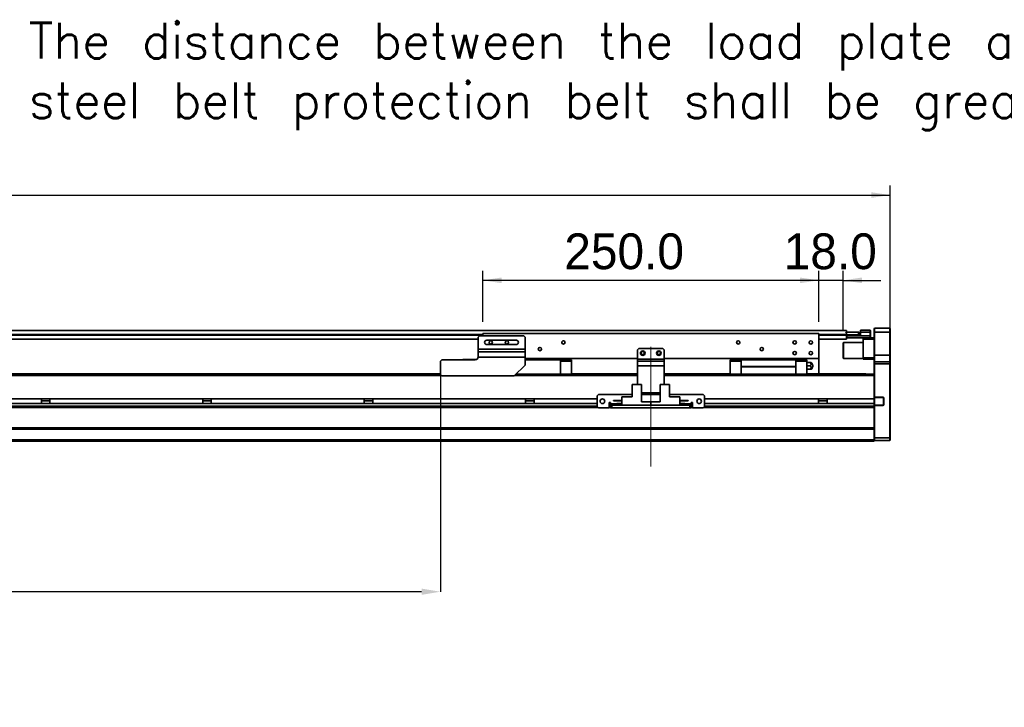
# Model space of a CAD drawing. Header units: millimetres. Extents: x 35 to 2905, y 35 to 2044.
# Tile 7 of 10: x 1533 to 2265, y 851 to 1363. Entities that reach past the tile are written whole.
import ezdxf

# ---------------------------------------------------------------- set-up
doc = ezdxf.new("R2010")
doc.units = ezdxf.units.MM
doc.header["$LTSCALE"] = 7
doc.header["$PDSIZE"] = -1
doc.linetypes.add('CENTERX2', pattern=[20.32, 12.7, -2.54, 2.54, -2.54])
doc.layers.add('黑色实线', color=7, linetype='Continuous')
doc.styles.add('SLDTEXTSTYLE8', font='txt')
doc.styles.add('SLDTEXTSTYLE9', font='txt', dxfattribs={"bigfont": 'bigfont'})
doc.dimstyles.new('SLDDIMSTYLE0', dxfattribs={"dimtxt": 26.6, "dimasz": 14, "dimexe": 0, "dimexo": 0.0625, "dimgap": 6.65, "dimtad": 2, "dimdec": 1, "dimrnd": 1e-09, "dimzin": 4, "dimdsep": 46, "dimtxsty": 'SLDTEXTSTYLE8', "dimsah": 1, "dimcen": 0.09, "dimadec": 0, "dimazin": 1, "dimtfac": 1, "dimtdec": 1, "dimtmove": 0, "dimatfit": 0, "dimfxl": 0, "dimfrac": 2, "dimtolj": 1, "dimtzin": 12, "dimarcsym": 0})
doc.dimstyles.new('SLDDIMSTYLE3', dxfattribs={"dimtxt": 26.6, "dimasz": 14, "dimexe": 0, "dimexo": 0.0625, "dimgap": 6.65, "dimtad": 2, "dimdec": 1, "dimrnd": 1e-09, "dimzin": 4, "dimdsep": 46, "dimtxsty": 'SLDTEXTSTYLE8', "dimsah": 1, "dimcen": 0.09, "dimadec": 0, "dimazin": 1, "dimtfac": 1, "dimtdec": 1, "dimtofl": 0, "dimtmove": 0, "dimatfit": 3, "dimfxl": 0, "dimfrac": 2, "dimtolj": 1, "dimtzin": 12, "dimarcsym": 0})

# ---------------------------------------------------------------- blocks, each defined once
blk = doc.blocks.new('SW_NOTE_4')
at = {"layer": '黑色实线', "color": 0, "insert": (-868.82, 81.03), "char_height": 26.6, "attachment_point": 1, "style": 'SLDTEXTSTYLE9'}
blk.add_mtext('The distance between the load plate and the \\Psteel belt protection belt shall be greater than 4mm', dxfattribs=at)
blk = doc.blocks.new('_D_21')
at = {"layer": '黑色实线'}
for p, q in [((204.03, 1115.83), (204.03, 1239.54)), ((2180.03, 1115.83), (2180.03, 1239.54)), ((204.03, 1232.54), (2180.03, 1232.54))]:
    blk.add_line(p, q, dxfattribs=at)
for points in [[(204.03, 1232.54), (218.03, 1230.44), (218.03, 1234.64)], [(2180.03, 1232.54), (2166.03, 1234.64), (2166.03, 1230.44)]]:
    blk.add_solid(points, dxfattribs=at)
at = {"layer": '黑色实线', "insert": (1137.63, 1267.44), "char_height": 26.6, "attachment_point": 1, "style": 'SLDTEXTSTYLE8'}
blk.add_mtext('1976.0', dxfattribs=at)
blk = doc.blocks.new('_D_24')
at = {"layer": '黑色实线'}
for p, q in [((1877.03, 1138.33), (1877.03, 1176.1)), ((2127.03, 1138.33), (2127.03, 1176.1)), ((2127.03, 1169.1), (1877.03, 1169.1))]:
    blk.add_line(p, q, dxfattribs=at)
for points in [[(1877.03, 1169.1), (1891.03, 1167), (1891.03, 1171.2)], [(2127.03, 1169.1), (2113.03, 1171.2), (2113.03, 1167)]]:
    blk.add_solid(points, dxfattribs=at)
at = {"layer": '黑色实线', "insert": (1937.7, 1204.01), "char_height": 26.6, "attachment_point": 1, "style": 'SLDTEXTSTYLE8'}
blk.add_mtext('250.0', dxfattribs=at)
blk = doc.blocks.new('_D_25')
at = {"layer": '黑色实线'}
for p, q in [((2127.03, 1138.33), (2127.03, 1176.1)), ((2145.03, 1131.53), (2145.03, 1176.1)), ((2127.03, 1169.1), (2099.03, 1169.1)), ((2145.03, 1169.1), (2127.03, 1169.1)), ((2145.03, 1169.1), (2173.03, 1169.1))]:
    blk.add_line(p, q, dxfattribs=at)
for points in [[(2127.03, 1169.1), (2113.03, 1171.2), (2113.03, 1167)], [(2145.03, 1169.1), (2159.03, 1167), (2159.03, 1171.2)]]:
    blk.add_solid(points, dxfattribs=at)
at = {"layer": '黑色实线', "insert": (2100.88, 1204.01), "char_height": 26.6, "attachment_point": 1, "style": 'SLDTEXTSTYLE8'}
blk.add_mtext('18.0', dxfattribs=at)
blk = doc.blocks.new('_D_26')
at = {"layer": 'Defpoints', "color": 0}
for p in [(505.53, 1102.44), (1845.53, 1098.94), (505.53, 937.44)]:
    blk.add_point(p, dxfattribs=at)
at = {"layer": '黑色实线', "color": 0, "lineweight": -2}
for p, q in [((505.53, 1102.38), (505.53, 937.44)), ((1845.53, 1098.88), (1845.53, 937.44)), ((1831.53, 937.44), (519.53, 937.44))]:
    blk.add_line(p, q, dxfattribs=at)
at = {"layer": '黑色实线', "color": 0}
for points in [[(519.53, 939.78), (519.53, 935.11), (505.53, 937.44)], [(1831.53, 939.78), (1831.53, 935.11), (1845.53, 937.44)]]:
    blk.add_solid(points, dxfattribs=at)
at = {"layer": '黑色实线', "color": 0, "insert": (1189.61, 930.79), "char_height": 26.6, "attachment_point": 2, "style": 'SLDTEXTSTYLE8'}
blk.add_mtext('\\A1;Stroke T=1340.0', dxfattribs=at)

msp = doc.modelspace()

# ---------------------------------------------------------------- linework, layer by layer
at = {"color": 7, "linetype": 'Continuous', "lineweight": 35}
for p, q in [((2147.53, 1131.79), (236.53, 1131.79)), ((1874.53, 1127.94), (1873.53, 1126.94)), ((1874.53, 1127.94), (1907.53, 1127.94)), ((2127.03, 1129.44), (1877.03, 1129.44)), ((1877.03, 1129.44), (1877.03, 1127.94)), ((1908.53, 1126.94), (1907.53, 1127.94)), ((2127.03, 1129.44), (2127.03, 1110.94)), ((2147.07, 1130.64), (2147.08, 1130.64)), ((2147.08, 1130.41), (2147.08, 1130.64)), ((2147.08, 1130.64), (2147.58, 1130.64)), ((2147.53, 1131.79), (2147.53, 1130.64)), ((2147.53, 1129.15), (2147.53, 1128.79)), ((2147.53, 1128.79), (2147.53, 1128.29)), ((2147.58, 1128.64), (2147.53, 1128.64)), ((2147.53, 1128.14), (2147.83, 1128.44)), ((2147.53, 1128.44), (2147.83, 1128.44)), ((2147.53, 1128.29), (2147.53, 1125.29)), ((2147.53, 1128.14), (2147.83, 1128.14)), ((2147.53, 1127.94), (2147.83, 1127.94)), ((2147.58, 1130.64), (2147.58, 1128.64)), ((2147.58, 1130.64), (2156.58, 1130.64)), ((2147.58, 1128.64), (2156.58, 1128.64)), ((2147.83, 1128.14), (2147.83, 1128.44)), ((2147.83, 1128.44), (2158.03, 1128.44)), ((2147.83, 1128.14), (2147.83, 1127.94)), ((2158.03, 1128.14), (2147.83, 1128.14)), ((2147.83, 1127.94), (2147.83, 1126.44)), ((2147.83, 1127.94), (2165.23, 1127.94)), ((2156.58, 1128.64), (2156.58, 1130.64)), ((2156.58, 1130.64), (2157.08, 1130.64)), ((2157.08, 1128.64), (2156.58, 1128.64)), ((2157.08, 1130.64), (2157.08, 1128.64)), ((2157.08, 1128.64), (2157.53, 1128.64)), ((2157.53, 1128.44), (2157.53, 1128.64)), ((2158.03, 1131.94), (2165.23, 1131.94)), ((2158.03, 1130.44), (2158.03, 1131.94)), ((2165.23, 1130.44), (2158.03, 1130.44)), ((2158.03, 1128.14), (2158.03, 1130.44)), ((2165.23, 1130.44), (2165.23, 1131.94)), ((2165.53, 1131.64), (2165.23, 1131.94)), ((2165.53, 1130.44), (2165.23, 1130.44)), ((2165.23, 1127.94), (2165.23, 1130.44)), ((2165.23, 1126.44), (2165.23, 1127.94)), ((2165.23, 1127.94), (2165.53, 1127.94)), ((2165.53, 1131.64), (2165.53, 1130.44)), ((2165.53, 1130.44), (2165.53, 1127.94)), ((2165.53, 1127.94), (2165.53, 1126.74)), ((2168.33, 1133.44), (2168.03, 1133.14)), ((2168.03, 1130.44), (2168.03, 1133.14)), ((2168.33, 1130.44), (2168.03, 1130.44)), ((2168.03, 1113.44), (2168.03, 1130.44)), ((2168.33, 1133.44), (2168.33, 1130.44)), ((2168.33, 1133.44), (2179.73, 1133.44)), ((2168.33, 1130.44), (2168.33, 1113.44)), ((2179.73, 1130.44), (2168.33, 1130.44)), ((2179.73, 1130.44), (2179.73, 1133.44)), ((2179.73, 1133.44), (2180.03, 1133.14)), ((2179.73, 1113.44), (2179.73, 1130.44)), ((2179.73, 1130.44), (2180.03, 1130.44)), ((2180.03, 1133.14), (2180.03, 1130.44)), ((2180.03, 1130.44), (2180.03, 1113.44)), ((1873.53, 1125.29), (512.53, 1125.29)), ((1873.53, 1126.94), (1873.53, 1117.94)), ((1902.03, 1124.54), (1880.03, 1124.54)), ((1880.03, 1121.34), (1902.03, 1121.34)), ((1908.53, 1126.94), (1908.53, 1117.94)), ((2147.53, 1125.29), (2127.03, 1125.29)), ((2145.33, 1122.94), (2145.03, 1122.64)), ((2145.03, 1111.24), (2145.03, 1122.64)), ((2160.03, 1122.94), (2145.33, 1122.94)), ((2145.33, 1122.94), (2145.33, 1110.94)), ((2147.53, 1126.74), (2147.83, 1126.44)), ((2165.23, 1126.44), (2147.83, 1126.44)), ((2160.03, 1125.44), (2160.03, 1126.44)), ((2168.03, 1125.44), (2160.03, 1125.44)), ((2160.03, 1111.44), (2160.03, 1125.44)), ((2165.23, 1126.44), (2165.53, 1126.74)), ((2165.23, 1126.44), (2168.03, 1126.44)), ((1873.53, 1117.94), (1908.53, 1117.94)), ((1873.53, 1115.95), (1873.53, 1117.94)), ((1873.53, 1115.95), (1908.53, 1115.95)), ((1873.53, 1111.96), (1873.53, 1115.95)), ((1908.53, 1117.94), (1908.53, 1115.95)), ((1908.53, 1115.95), (1908.53, 1111.96)), ((1993.03, 1118.44), (1992.03, 1117.44)), ((1992.03, 1117.44), (1992.03, 1110.44)), ((2011.03, 1118.44), (1993.03, 1118.44)), ((2012.03, 1117.44), (2011.03, 1118.44)), ((2012.03, 1117.44), (2012.03, 1110.44)), ((2168.33, 1113.44), (2168.03, 1113.44)), ((2168.03, 1108.14), (2168.03, 1113.44)), ((2168.33, 1113.44), (2168.33, 1108.44)), ((2168.33, 1113.44), (2179.73, 1113.44)), ((2179.73, 1108.44), (2179.73, 1113.44)), ((2180.03, 1113.44), (2179.73, 1113.44)), ((2180.03, 1113.44), (2180.03, 1108.14)), ((1846.53, 1109.94), (1845.53, 1108.94)), ((1845.53, 1098.94), (1845.53, 1108.94)), ((1846.53, 1109.94), (1871.53, 1109.94)), ((1862.33, 1110.14), (1862.13, 1109.94)), ((1862.33, 1110.14), (1862.33, 1109.94)), ((1862.33, 1110.14), (1872.4, 1110.14)), ((1908.53, 1111.96), (1873.53, 1111.96)), ((1873.53, 1111.96), (1873.53, 1111.94)), ((1900.53, 1097.94), (1908.53, 1105.94)), ((1908.53, 1111.96), (1908.53, 1105.94)), ((1992.03, 1110.94), (1908.53, 1110.94)), ((1908.53, 1109.94), (1934.78, 1109.94)), ((1934.78, 1109.94), (1934.78, 1110.94)), ((1934.78, 1109.94), (1934.78, 1099.38)), ((1943.03, 1109.84), (1934.78, 1109.84)), ((1934.78, 1108.89), (1943.03, 1108.89)), ((1943.03, 1108.89), (1943.03, 1109.84)), ((1943.03, 1108.89), (1943.03, 1099.38)), ((1992.03, 1110.44), (2012.03, 1110.44)), ((1992.03, 1108.94), (1992.03, 1110.44)), ((1992.03, 1105.44), (1992.03, 1108.94)), ((1992.03, 1108.94), (2012.03, 1108.94)), ((2127.03, 1110.94), (2012.03, 1110.94)), ((2012.03, 1110.44), (2012.03, 1108.94)), ((2012.03, 1108.94), (2012.03, 1105.44)), ((2061.03, 1109.84), (2061.03, 1108.89)), ((2069.28, 1109.84), (2061.03, 1109.84)), ((2069.28, 1108.89), (2061.03, 1108.89)), ((2061.03, 1108.89), (2061.03, 1099.38)), ((2069.28, 1110.94), (2069.28, 1109.94)), ((2109.78, 1109.94), (2069.28, 1109.94)), ((2069.28, 1109.94), (2069.28, 1104.94)), ((2109.78, 1109.94), (2109.78, 1110.94)), ((2109.78, 1109.94), (2109.78, 1104.94)), ((2118.03, 1109.84), (2109.78, 1109.84)), ((2118.03, 1108.89), (2109.78, 1108.89)), ((2118.03, 1108.89), (2118.03, 1109.84)), ((2118.03, 1099.38), (2118.03, 1108.89)), ((2118.03, 1107.94), (2120.35, 1107.94)), ((2127.03, 1110.94), (2127.03, 1099.44)), ((2145.03, 1111.24), (2145.33, 1110.94)), ((2145.33, 1110.94), (2160.03, 1110.94)), ((2160.03, 1111.44), (2168.03, 1111.44)), ((2160.03, 1110.44), (2160.03, 1111.44)), ((2168.03, 1110.44), (2160.03, 1110.44)), ((2168.33, 1108.44), (2168.03, 1108.14)), ((2168.03, 1106.94), (2168.03, 1108.14)), ((2168.33, 1106.94), (2168.03, 1106.94)), ((2168.03, 1099.1), (2168.03, 1106.94)), ((2168.33, 1108.44), (2168.33, 1106.94)), ((2168.33, 1108.44), (2179.73, 1108.44)), ((2168.33, 1106.94), (2168.33, 1082.29)), ((2179.73, 1106.94), (2168.33, 1106.94)), ((2179.73, 1106.94), (2179.73, 1108.44)), ((2180.03, 1108.14), (2179.73, 1108.44)), ((2180.03, 1106.94), (2179.73, 1106.94)), ((2179.73, 1051.94), (2179.73, 1106.94)), ((2180.03, 1108.14), (2180.03, 1106.94)), ((2180.03, 1106.94), (2180.03, 1052.07)), ((1845.53, 1099.38), (392.03, 1099.38)), ((498.03, 1099.44), (1845.53, 1099.44)), ((1845.53, 1098.94), (1846.53, 1097.94)), ((1992.03, 1099.38), (1901.97, 1099.38)), ((1943.03, 1099.44), (1992.03, 1099.44)), ((1992.03, 1105.44), (1992.03, 1091.64)), ((2012.03, 1105.44), (1992.03, 1105.44)), ((2012.03, 1105.44), (2012.03, 1091.64)), ((2012.03, 1099.44), (2061.03, 1099.44)), ((2168.03, 1099.38), (2012.03, 1099.38)), ((2069.28, 1104.94), (2109.78, 1104.94)), ((2069.28, 1104.94), (2069.28, 1104.64)), ((2109.78, 1104.64), (2069.28, 1104.64)), ((2069.28, 1104.64), (2069.28, 1099.38)), ((2109.78, 1104.64), (2109.78, 1104.94)), ((2109.78, 1104.64), (2109.78, 1099.38)), ((2118.03, 1105.44), (2120.35, 1105.44)), ((2120.35, 1102.94), (2118.03, 1102.94)), ((2118.03, 1099.44), (2162.03, 1099.44)), ((2162.03, 1099.44), (2162.03, 1099.38)), ((2168.03, 1099.1), (2168.03, 1098.38)), ((2168.03, 1080.84), (2168.03, 1098.38)), ((1846.53, 1097.94), (1900.53, 1097.94)), ((1988.08, 1091.64), (1988.08, 1082.34)), ((1988.08, 1091.64), (1995.03, 1091.64)), ((1995.03, 1091.64), (1995.03, 1078.74)), ((2009.03, 1091.64), (2009.03, 1078.74)), ((2009.03, 1091.64), (2015.98, 1091.64)), ((2015.98, 1091.64), (2015.98, 1082.34)), ((1963.03, 1084.14), (1962.03, 1083.14)), ((1988.08, 1084.14), (1963.03, 1084.14)), ((2009.03, 1085.44), (1995.03, 1085.44)), ((2009.03, 1084.14), (1995.03, 1084.14)), ((2041.03, 1084.14), (2015.98, 1084.14)), ((2042.03, 1083.14), (2041.03, 1084.14)), ((1962.03, 1080.84), (422.03, 1080.84)), ((1962.03, 1077.44), (422.03, 1077.44)), ((1548.86, 1080.84), (1548.86, 1077.44)), ((1555.2, 1079.44), (1548.86, 1079.44)), ((1555.2, 1077.44), (1555.2, 1080.84)), ((1668.86, 1080.84), (1668.86, 1077.44)), ((1675.2, 1079.44), (1668.86, 1079.44)), ((1675.2, 1077.44), (1675.2, 1080.84)), ((1788.86, 1080.84), (1788.86, 1077.44)), ((1795.2, 1079.44), (1788.86, 1079.44)), ((1795.2, 1077.44), (1795.2, 1080.84)), ((1908.86, 1080.84), (1908.86, 1077.44)), ((1915.2, 1079.44), (1908.86, 1079.44)), ((1915.2, 1077.44), (1915.2, 1080.84)), ((1962.03, 1083.14), (1962.03, 1075.14)), ((1972.03, 1078.14), (1971.03, 1078.14)), ((1971.03, 1078.14), (1971.03, 1074.14)), ((1972.03, 1077.44), (1971.03, 1077.44)), ((1972.03, 1077.14), (1972.03, 1078.14)), ((1972.03, 1077.14), (1972.03, 1076.14)), ((1974.33, 1079.39), (1974.33, 1079.69)), ((1974.33, 1079.69), (1980.53, 1079.69)), ((1974.33, 1079.39), (1980.53, 1079.39)), ((1976.73, 1076.74), (1976.73, 1077.44)), ((1976.73, 1077.44), (1980.53, 1077.44)), ((1976.73, 1076.74), (1980.53, 1076.74)), ((1980.53, 1076.14), (1980.53, 1082.34)), ((1980.53, 1082.34), (1988.08, 1082.34)), ((2002.03, 1078.74), (1995.03, 1078.74)), ((2002.03, 1076.14), (2002.03, 1078.74)), ((2002.03, 1078.74), (2009.03, 1078.74)), ((2023.53, 1082.34), (2015.98, 1082.34)), ((2023.53, 1082.34), (2023.53, 1076.14)), ((2029.73, 1079.69), (2023.53, 1079.69)), ((2029.73, 1079.39), (2023.53, 1079.39)), ((2027.33, 1077.44), (2023.53, 1077.44)), ((2027.33, 1076.74), (2023.53, 1076.74)), ((2027.33, 1077.44), (2027.33, 1076.74)), ((2029.73, 1079.69), (2029.73, 1079.39)), ((2033.03, 1078.14), (2032.03, 1078.14)), ((2032.03, 1078.14), (2032.03, 1077.14)), ((2033.03, 1077.44), (2032.03, 1077.44)), ((2032.03, 1076.14), (2032.03, 1077.14)), ((2033.03, 1074.14), (2033.03, 1078.14)), ((2042.03, 1075.14), (2042.03, 1083.14)), ((2168.03, 1080.84), (2042.03, 1080.84)), ((2168.03, 1077.44), (2042.03, 1077.44)), ((2126.86, 1080.84), (2126.86, 1077.44)), ((2133.2, 1079.44), (2126.86, 1079.44)), ((2133.2, 1077.44), (2133.2, 1080.84)), ((2168.03, 1082.29), (2168.33, 1082.29)), ((2168.33, 1081.99), (2168.03, 1082.29)), ((2168.03, 1077.44), (2168.03, 1080.84)), ((2168.03, 1075.38), (2168.03, 1077.44)), ((2168.33, 1082.29), (2174.53, 1082.29)), ((2168.33, 1082.29), (2168.46, 1081.99)), ((2168.46, 1081.99), (2168.33, 1081.99)), ((2168.33, 1081.99), (2168.33, 1076.29)), ((2174.53, 1081.99), (2168.46, 1081.99)), ((2174.53, 1082.29), (2174.53, 1081.99)), ((2175.03, 1076.79), (2175.03, 1081.49)), ((2175.33, 1081.49), (2175.03, 1081.49)), ((2175.33, 1076.79), (2175.03, 1076.79)), ((2175.33, 1081.49), (2175.33, 1076.79)), ((1962.79, 1074.38), (421.28, 1074.38)), ((1962.03, 1075.14), (1963.03, 1074.14)), ((1963.03, 1074.14), (1971.03, 1074.14)), ((1972.03, 1074.38), (1971.03, 1074.38)), ((1972.03, 1074.14), (1972.03, 1076.14)), ((1972.03, 1076.14), (1973.03, 1076.14)), ((1973.03, 1074.14), (1972.03, 1074.14)), ((1973.03, 1076.14), (1973.03, 1074.14)), ((2031.03, 1076.14), (1973.03, 1076.14)), ((2031.03, 1074.14), (1973.03, 1074.14)), ((1980.53, 1076.14), (2002.03, 1076.14)), ((2023.53, 1076.14), (2002.03, 1076.14)), ((2031.03, 1074.14), (2031.03, 1076.14)), ((2031.03, 1076.14), (2032.03, 1076.14)), ((2032.03, 1074.14), (2031.03, 1074.14)), ((2032.03, 1076.14), (2032.03, 1074.14)), ((2033.03, 1074.38), (2032.03, 1074.38)), ((2033.03, 1074.14), (2041.03, 1074.14)), ((2041.03, 1074.14), (2042.03, 1075.14)), ((2168.03, 1074.38), (2041.28, 1074.38)), ((2168.33, 1076.29), (2168.03, 1075.99)), ((2168.33, 1075.99), (2168.03, 1075.99)), ((2168.03, 1075.38), (2168.03, 1074.67)), ((2168.03, 1059.1), (2168.03, 1074.67)), ((2168.46, 1076.29), (2168.33, 1075.99)), ((2168.33, 1076.29), (2168.46, 1076.29)), ((2174.53, 1075.99), (2168.33, 1075.99)), ((2168.33, 1075.99), (2168.33, 1051.94)), ((2168.46, 1076.29), (2174.53, 1076.29)), ((2174.53, 1075.99), (2174.53, 1076.29)), ((2168.03, 1059.38), (216.03, 1059.38)), ((2168.03, 1058.38), (216.03, 1058.38)), ((2168.03, 1059.1), (2168.03, 1058.38)), ((2168.03, 1050.44), (2168.03, 1058.38)), ((2168.03, 1050.44), (216.03, 1050.44)), ((2168.03, 1049.44), (216.03, 1049.44)), ((2168.03, 1052.07), (2168.33, 1051.94)), ((2168.03, 1049.44), (2168.03, 1050.44)), ((2168.03, 1050.24), (2168.33, 1049.94)), ((2168.33, 1051.94), (2168.33, 1049.94)), ((2168.33, 1051.94), (2179.73, 1051.94)), ((2179.73, 1049.94), (2168.33, 1049.94)), ((2180.03, 1052.07), (2179.73, 1051.94)), ((2179.73, 1049.94), (2179.73, 1051.94)), ((2180.03, 1050.24), (2179.73, 1049.94)), ((2180.03, 1052.07), (2180.03, 1050.24))]:
    msp.add_line(p, q, dxfattribs=at)
at = {"color": 8, "linetype": 'Continuous', "lineweight": 35}
for p, q in [((1877.03, 1128.79), (507.03, 1128.79)), ((1877.03, 1128.29), (507.03, 1128.29)), ((2147.53, 1128.79), (2127.03, 1128.79)), ((2147.53, 1128.29), (2127.03, 1128.29)), ((1846.09, 1098.38), (392.03, 1098.38)), ((1992.03, 1098.38), (1900.97, 1098.38)), ((2168.03, 1098.38), (2012.03, 1098.38)), ((1976.73, 1077.14), (1972.03, 1077.14)), ((2032.03, 1077.14), (2027.33, 1077.14)), ((1962.03, 1075.38), (422.03, 1075.38)), ((1972.03, 1075.38), (1971.03, 1075.38)), ((2033.03, 1075.38), (2032.03, 1075.38)), ((2168.03, 1075.38), (2042.03, 1075.38))]:
    msp.add_line(p, q, dxfattribs=at)
at = {"color": 7, "linetype": 'Continuous', "lineweight": 35}
for centre, radius in [((1883.03, 1122.94), 1.25), ((1895.03, 1122.94), 1.25), ((1937.03, 1122.94), 1.25), ((2067.03, 1122.94), 1.25), ((2109.03, 1122.94), 1.25), ((2121.03, 1122.94), 1.25), ((1919.53, 1117.94), 1.25), ((1996.03, 1114.94), 1.7), ((1996.03, 1114.94), 1.25), ((2008.03, 1114.94), 1.7), ((2008.03, 1114.94), 1.25), ((2084.53, 1117.94), 1.25), ((2109.03, 1114.94), 1.25), ((2121.03, 1114.94), 1.25), ((1966.03, 1079.14), 1.7), ((2038.03, 1079.14), 1.7)]:
    msp.add_circle(centre, radius, dxfattribs=at)
for centre, radius, start, end in [((1880.03, 1122.94), 1.6, 90, 270), ((1902.03, 1122.94), 1.6, 270, 90), ((1871.53, 1111.94), 2, 270, 0), ((2119.53, 1105.44), 3, 4.42207, 56.61739), ((2119.53, 1105.44), 3, 303.36445, 355.55829), ((2122.43, 1105.44), 0.25, 0, 68.66881), ((2122.43, 1105.44), 0.25, 291.36622, 0), ((2174.53, 1081.49), 0.8, 0, 90), ((2174.53, 1081.49), 0.5, 0, 90), ((2174.53, 1076.79), 0.8, 270, 0), ((2174.53, 1076.79), 0.5, 270, 0)]:
    msp.add_arc(centre, radius, start, end, dxfattribs=at)
for points, knots in [([(2120.35, 1107.94), (2120.5, 1107.85), (2120.81, 1107.66), (2121.1, 1107.24), (2121.22, 1106.76), (2121.15, 1106.27), (2120.9, 1105.83), (2120.59, 1105.57), (2120.39, 1105.46), (2120.35, 1105.44)], [0, 0, 0, 0, 0.159715, 0.319436, 0.479133, 0.638833, 0.79856, 0.958237, 1, 1, 1, 1]), ([(2121.18, 1107.94), (2121.17, 1107.94), (2121.15, 1107.94), (2120.89, 1107.94), (2120.59, 1107.94), (2120.39, 1107.94), (2120.35, 1107.94)], [0, 0, 0, 0, 0.2759171, 0.5961428, 0.9162724, 1, 1, 1, 1]), ([(2120.35, 1105.44), (2120.5, 1105.35), (2120.81, 1105.16), (2121.1, 1104.74), (2121.22, 1104.26), (2121.15, 1103.77), (2120.9, 1103.33), (2120.59, 1103.07), (2120.39, 1102.96), (2120.35, 1102.94)], [0, 0, 0, 0, 0.159715, 0.319437, 0.479133, 0.638834, 0.79856, 0.958238, 1, 1, 1, 1]), ([(2120.35, 1102.94), (2120.5, 1102.94), (2120.81, 1102.94), (2121.09, 1102.94), (2121.21, 1102.94), (2121.18, 1102.94), (2121.18, 1102.94)], [0, 0, 0, 0, 0.318819, 0.637652, 0.956433, 1, 1, 1, 1]), ([(2122.52, 1105.21), (2122.52, 1105.21), (2122.52, 1105.22), (2122.52, 1105.26), (2122.52, 1105.32), (2122.52, 1105.39), (2122.52, 1105.47), (2122.52, 1105.55), (2122.52, 1105.61), (2122.52, 1105.66), (2122.52, 1105.67), (2122.52, 1105.68), (2122.52, 1105.68)], [0, 0, 0, 0, 0.107434, 0.214862, 0.322291, 0.429721, 0.53715, 0.644585, 0.752017, 0.859446, 0.966874, 1, 1, 1, 1])]:
    msp.add_open_spline(points, degree=3, knots=knots, dxfattribs=at)
at = {"layer": '黑色实线', "linetype": 'CENTERX2', "lineweight": 18}
msp.add_line((2002.03, 1030.69), (2002.03, 1127.59), dxfattribs=at)

# ---------------------------------------------------------------- block references
at = {"layer": '黑色实线'}
msp.add_blockref('SW_NOTE_4', (2408.24, 1279.69), dxfattribs=at)

# ---------------------------------------------------------------- dimensions: what is measured, and where the dimension line sits
for base, p1, p2, dimstyle, picture, middle in [((2180.03, 1232.54), (204.03, 1106.94), (2180.03, 1106.94), 'SLDDIMSTYLE3', '_D_21', (1189.61, 1232.54)), ((1877.03, 1169.1), (2127.03, 1129.44), (1877.03, 1129.44), 'SLDDIMSTYLE3', '_D_24', (1980.08, 1169.1)), ((2127.03, 1169.1), (2145.03, 1122.64), (2127.03, 1129.44), 'SLDDIMSTYLE0', '_D_25', (2133.65, 1169.1))]:
    dim = msp.add_linear_dim(base=base, p1=p1, p2=p2, dimstyle=dimstyle, dxfattribs=at)
    dim.commit()
    dim.dimension.update_dxf_attribs({"geometry": picture, "text_midpoint": middle, "dimtype": 160})
dim = msp.add_linear_dim(base=(505.53, 937.44), p1=(1845.53, 1098.94), p2=(505.53, 1102.44), text='Stroke T=<>', dimstyle='SLDDIMSTYLE3', dxfattribs=at)
dim.commit()
dim.dimension.update_dxf_attribs({"geometry": '_D_26', "text_midpoint": (1189.61, 937.44), "dimtype": 160})

doc.saveas('drawing.dxf')
